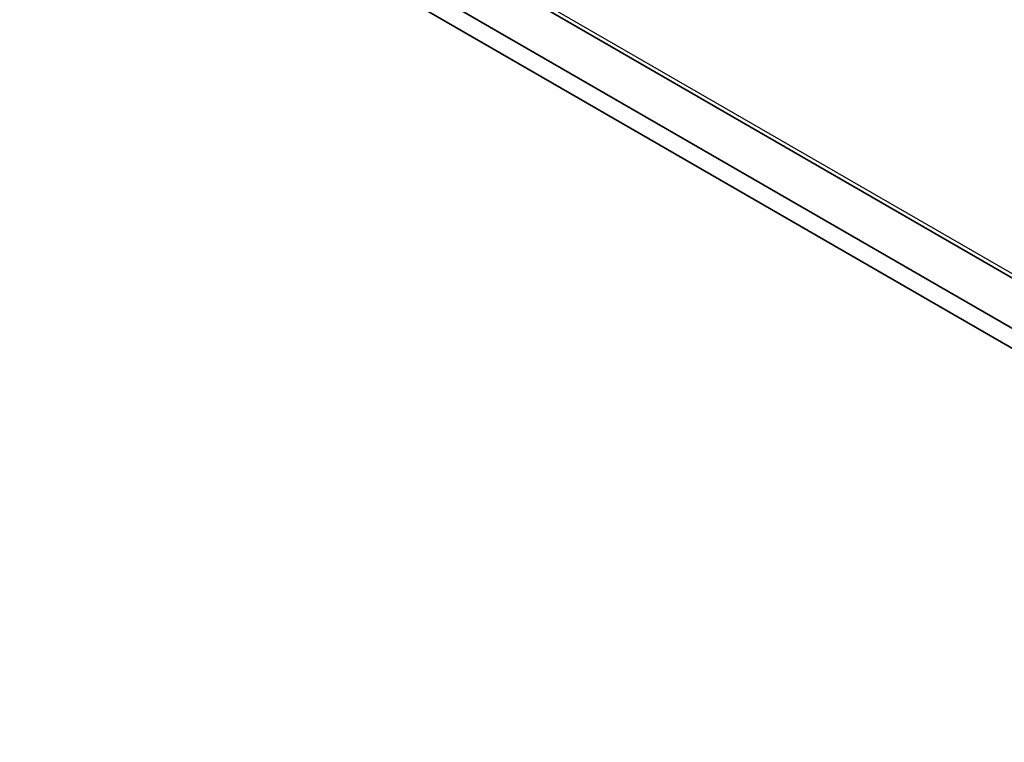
# Model space of a CAD drawing. Header units: millimetres. Extents: x -12192 to 12192, y -600 to 5895.
# Tile 11 of 122: x 2847 to 2870, y 1668 to 1685. Entities that reach past the tile are written whole.
import ezdxf

# ---------------------------------------------------------------- set-up
doc = ezdxf.new("R2010")
doc.units = ezdxf.units.MM
doc.header["$LTSCALE"] = 20
doc.layers.add('_Sichtbarkanten', color=7, linetype='Continuous', lineweight=25)
doc.layers.add('Sichtbar schmal (ISO)', color=7, linetype='Continuous', lineweight=35)

msp = doc.modelspace()

# ---------------------------------------------------------------- linework, layer by layer
at = {"layer": '_Sichtbarkanten'}
for p, q in [((3271.086, 1447.313), (2828.808, 1702.663)), ((3269.408, 1446.549), (2827.365, 1701.762))]:
    msp.add_line(p, q, dxfattribs=at)
at = {"layer": 'Sichtbar schmal (ISO)'}
for p, q in [((3270.943, 1447.299), (2828.665, 1702.649)), ((2827.64, 1702.066), (3269.933, 1446.708)), ((3269.426, 1446.538), (2827.438, 1701.72))]:
    msp.add_line(p, q, dxfattribs=at)

doc.saveas('drawing.dxf')
